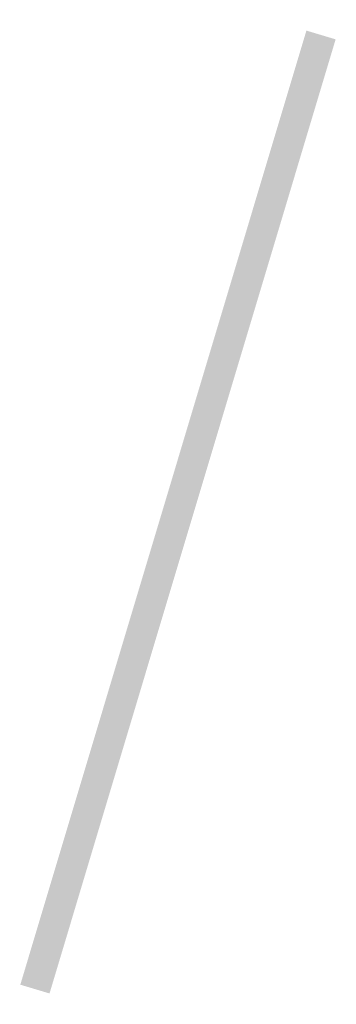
# Model space of a CAD drawing. Extents: x 16498 to 212232, y 2000 to 75454.
# Tile 11 of 13: x 203978 to 204848, y 7138 to 9842. Entities that reach past the tile are written whole.
import ezdxf
from ezdxf.enums import TextEntityAlignment as Align

# ---------------------------------------------------------------- set-up
doc = ezdxf.new("R2010")
doc.units = 0
doc.header["$LTSCALE"] = 150
for name, color, linetype in [('BRAND', 10, 'CONTINUOUS'), ('INBRAAK', 7, 'CONTINUOUS'), ('IT', 7, 'CONTINUOUS'), ('KADER', 7, 'CONTINUOUS')]:
    doc.layers.add(name, color=color, linetype=linetype)
doc.styles.add('COMPLEX', font='complex', dxfattribs={"width": 0.9, "oblique": 4})
doc.styles.add('ROMANC', font='ROMANC', dxfattribs={"width": 0.8})
doc.styles.add('SIMPLEX', font='simplex', dxfattribs={"width": 0.9, "oblique": 6})
doc.styles.add('STATUS', font='txt')

# ---------------------------------------------------------------- blocks, each defined once
blk = doc.blocks.new('T2004')
at = {"layer": 'KADER', "const_width": 0.419}
blk.add_lwpolyline([(-37.132, 38.998), (-41.063, 25.894)], dxfattribs=at)
at = {"layer": 'BRAND', "color": 7, "linetype": 'Continuous', "style": 'ROMANC', "width": 0.8}
blk.add_attdef('BRAND', text='', height=2.5, dxfattribs=at).set_placement((-44.507, 61.71), align=Align.CENTER)
at = {"layer": 'BRAND', "color": 7, "style": 'STATUS', "flags": 4}
for p in [(-15.146, 61.146), (-10.721, 61.146), (-5.492, 61.146)]:
    blk.add_attdef('STATUS', text='', height=3, dxfattribs=at).set_placement(p, align=Align.RIGHT)
at = {"layer": 'BRAND', "color": 7, "style": 'SIMPLEX', "width": 0.7, "flags": 4}
blk.add_attdef('JOB', text='', height=1.8, dxfattribs=at).set_placement((-71.405, 61.593), align=Align.RIGHT)
at = {"layer": 'INBRAAK', "color": 7, "linetype": 'Continuous', "style": 'ROMANC', "width": 0.8}
blk.add_attdef('INBRAAK', text='', height=2.5, dxfattribs=at).set_placement((-44.507, 66.41), align=Align.CENTER)
at = {"layer": 'INBRAAK', "color": 7, "style": 'STATUS', "flags": 4}
for p in [(-15.146, 65.708), (-10.721, 65.708), (-5.492, 65.708)]:
    blk.add_attdef('STATUS', text='', height=3, dxfattribs=at).set_placement(p, align=Align.RIGHT)
at = {"layer": 'INBRAAK', "color": 7, "style": 'SIMPLEX', "width": 0.7, "flags": 4}
blk.add_attdef('JOB', text='', height=1.8, dxfattribs=at).set_placement((-71.405, 66.331), align=Align.RIGHT)
at = {"layer": 'KADER', "style": 'COMPLEX', "oblique": 4, "width": 0.8, "flags": 4}
for tag, p in [('OPDR', (-154.593, 68.704)), ('OND1', (-154.593, 60.015)), ('OND2', (-154.593, 55.05)), ('ADRES', (-154.593, 48.402)), ('PLAATS', (-154.593, 42.103))]:
    blk.add_attdef(tag, p, '', height=3, dxfattribs=at)
at = {"layer": 'KADER', "linetype": 'Continuous', "style": 'SIMPLEX', "width": 0.8}
for tag, p in [('OMSCHRIJVING', (-194.082, 37.631)), ('OMSCHRIJVING', (-189.082, 37.631)), ('OMSCHRIJVING', (-184.082, 37.631)), ('OMSCHRIJVING', (-179.082, 37.631)), ('OMSCHRIJVING', (-174.082, 37.631)), ('WIJZIG', (-194.082, 22.708)), ('WIJZIG', (-189.082, 22.708)), ('WIJZIG', (-184.082, 22.708)), ('WIJZIG', (-179.082, 22.708)), ('WIJZIG', (-174.082, 22.708))]:
    blk.add_attdef(tag, p, '', height=1.8, rotation=90, dxfattribs=at)
at = {"layer": 'KADER', "style": 'COMPLEX', "oblique": 4, "width": 0.8, "flags": 4}
blk.add_attdef('TEKNR', text='', height=7, dxfattribs=at).set_placement((-110.886, 25.529), align=Align.RIGHT)
at = {"layer": 'KADER', "linetype": 'Continuous', "style": 'SIMPLEX', "width": 0.8}
for tag, p in [('SCHAAL', (-153.73, 16.253)), ('GETEK', (-112.992, 16.256)), ('DATUM', (-157.138, 11.253)), ('SUBSCR.', (-134.125, 11.253)), ('ONTWERP', (-111.506, 11.253)), ('FILE', (-186.075, 6.253))]:
    blk.add_attdef(tag, p, '', height=2, dxfattribs=at)

msp = doc.modelspace()

# ---------------------------------------------------------------- block references
at = {"layer": 'IT', "xscale": 200, "yscale": 200, "zscale": 200}
msp.add_blockref('T2004', (212232.1, 2000.8), dxfattribs=at)

doc.saveas('drawing.dxf')
